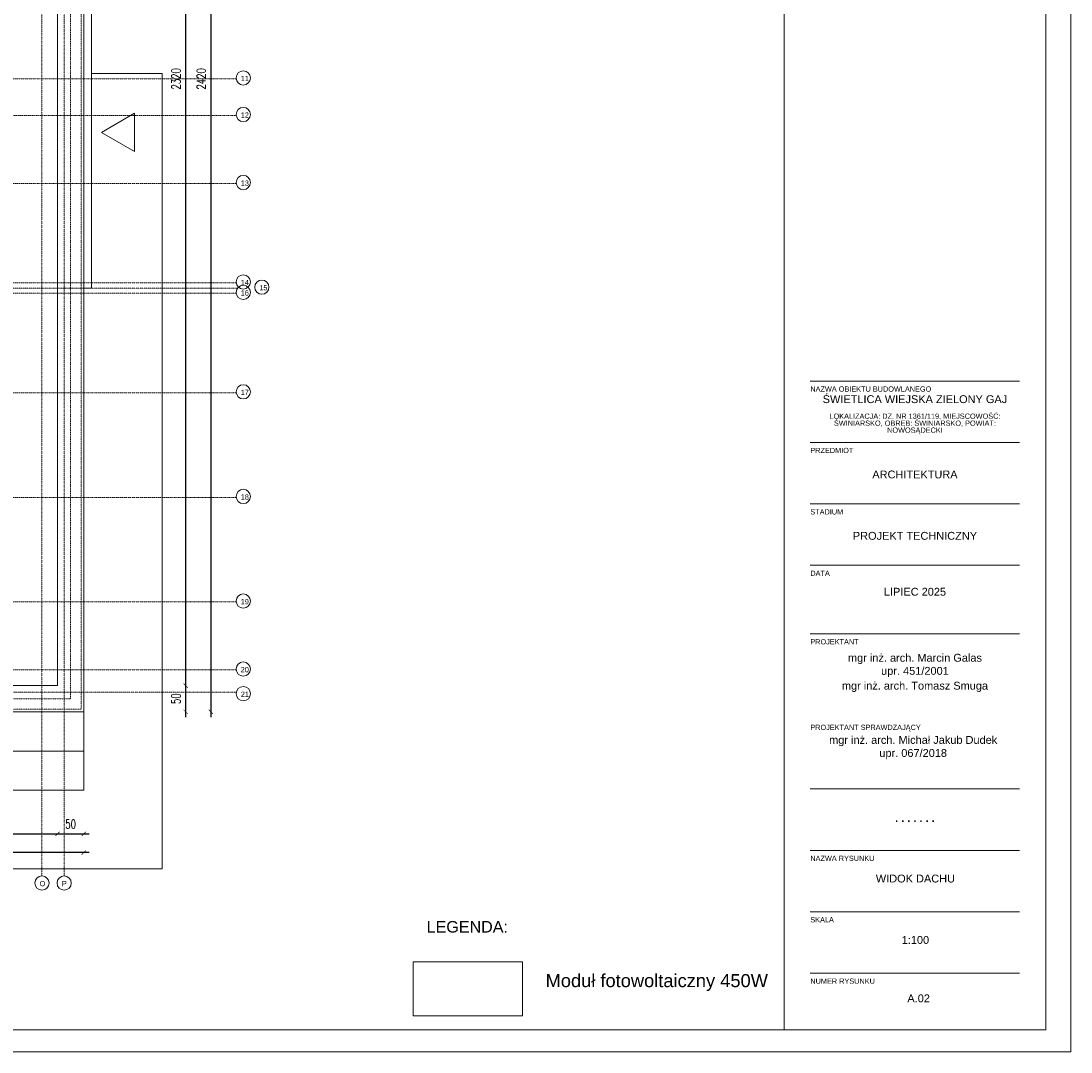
# Model space of a CAD drawing. Header units: millimetres. Extents: x -115268 to 140687, y -37779 to 24471.
# Tile 70 of 256: x 53840 to 55848, y -11877 to -9906. Entities that reach past the tile are written whole.
import ezdxf

# ---------------------------------------------------------------- set-up
doc = ezdxf.new("R2010")
doc.units = ezdxf.units.MM
doc.header["$PDMODE"] = 2
doc.header["$PDSIZE"] = 1
doc.linetypes.add('0.5_0.5', pattern=[10, 5, -5])
doc.linetypes.add('DASHDOT', pattern=[1, 0.5, -0.25, 0, -0.25])
doc.layers.get('0').update_dxf_attribs({"lineweight": 9})
for name, color, linetype, lineweight in [('A_CIENKA', 7, 'Continuous', 9), ('A_HATCH', 8, 'Continuous', 9), ('A_OSIE', 1, 'DASHDOT', 9), ('A_WIDOK', 253, 'Continuous', 9), ('\x9dciany', 7, 'Continuous', 9)]:
    doc.layers.add(name, color=color, linetype=linetype, lineweight=lineweight)
doc.layers.add('A_WYMIAR', color=253, linetype='Continuous', lineweight=5, transparency=0.2)
doc.layers.add('AX - OPISY', color=7, linetype='Continuous')
doc.layers.add('E_opis', color=7, linetype='Continuous')
doc.styles.add('Arial', font='arial.ttf')
doc.styles.add('ARIAL 1.0', font='arial.ttf')
doc.styles.add('romans 1-100', font='romans.shx', dxfattribs={"width": 0.7, "height": 17})
doc.dimstyles.new('___SKALA_1_100', dxfattribs={"dimscale": 10, "dimtxt": 17, "dimasz": 0.8, "dimexe": 2, "dimexo": 2, "dimgap": 1, "dimtad": 1, "dimdec": 4, "dimrnd": 0.5, "dimdsep": 46, "dimtxsty": 'romans 1-100', "dimblk": 'ARCHTICK', "dimcen": 0.1, "dimdle": 1, "dimse1": 1, "dimse2": 1, "dimadec": 0, "dimazin": 0, "dimtfac": 1, "dimtdec": 4, "dimtix": 1, "dimtmove": 0, "dimatfit": 3, "dimldrblk": 'ARCHTICK', "dimfxl": 6, "dimfxlon": 1, "dimtolj": 1, "dimarcsym": 0})

# ---------------------------------------------------------------- blocks, each defined once
blk = doc.blocks.new('METRYKA11')
for p, q in [((7511378.7, 5508935.2), (7511378.7, 5506025.2)), ((7511878.7, 5508935.2), (7511878.7, 5506025.2)), ((7511428.7, 5507265.3), (7511828.7, 5507265.3)), ((7511428.7, 5507147.9), (7511828.7, 5507147.9)), ((7511428.7, 5507030.5), (7511828.7, 5507030.5)), ((7511428.7, 5506913.2), (7511828.7, 5506913.2)), ((7511428.7, 5506782.2), (7511828.7, 5506782.2)), ((7511428.7, 5506485.6), (7511828.7, 5506485.6)), ((7511428.7, 5506368.2), (7511828.7, 5506368.2)), ((7511428.7, 5506250.9), (7511828.7, 5506250.9)), ((7511428.7, 5506133.5), (7511828.7, 5506133.5))]:
    blk.add_line(p, q)
at = {"ltscale": 80, "char_height": 10, "attachment_point": 1, "style": 'Arial'}
for s, insert, width in [('NAZWA OBIEKTU BUDOWLANEGO', (7511428.7, 5507255), 390.836), ('{\\fArial|b0|i0|c238|p34;PRZEDMIOT}', (7511428.7, 5507137.6), 135.734), ('{\\fArial|b0|i0|c238|p34;STADIUM}', (7511428.7, 5507020.2), 135.734), ('DATA', (7511428.7, 5506902.9), 135.734), ('{\\fArial|b0|i0|c238|p34;PROJEKTANT}', (7511428.7, 5506771.9), 135.734), ('PROJEKTANT SPRAWDZAJĄCY', (7511428.7, 5506608.3), 214.014), ('{\\fArial|b0|i0|c238|p34;NAZWA RYSUNKU}', (7511428.7, 5506357.9), 135.734), ('SKALA', (7511428.7, 5506240.5), 135.734), ('{\\fArial|b0|i0|c238|p34;NUMER RYSUNKU}', (7511428.7, 5506123.2), 135.734)]:
    blk.add_mtext(s, dxfattribs=dict(at, insert=insert, width=width))
at = {"char_height": 15, "width": 400, "attachment_point": 1, "style": 'Arial'}
for s, insert in [('\\pxsm0.8,qc;ŚWIETLICA WIEJSKA ZIELONY GAJ\\P\\psm0.6;\\P\\psm0.8;{\\H0.66667x;LOKALIZACJA: DZ. NR 1361/119, MIEJSCOWOŚĆ: ŚWINIARSKO, OBRĘB: ŚWINIARSKO, POWIAT: NOWOSĄDECKI}', (7511428.7, 5507238.1)), ('\\pxqc;ARCHITEKTURA', (7511428.7, 5507094.2)), ('\\pxqc;PROJEKT TECHNICZNY', (7511428.7, 5506976.9)), ('\\pxqc;LIPIEC 2025', (7511428.7, 5506870)), ('\\pxqc;{\\H0.2x;\\P\\P}mgr inż. arch. Marcin Galas\\Pupr. 451/2001{\\H0.20002x;\\P\\H0.6666x;\\P}mgr inż. arch. Tomasz Smuga', (7511428.7, 5506753.8)), ('\\pxqc;{\\H0.2x;\\P\\P}mgr inż. arch. Michał Jakub Dudek\\Pupr. 067/2018', (7511425.3, 5506596.8))]:
    blk.add_mtext(s, dxfattribs=dict(at, insert=insert))
at = {"insert": (7511428.7, 5506437.3), "char_height": 15, "width": 400, "attachment_point": 1}
blk.add_mtext('\\pxqc;{\\fArial|b1|i0|c238|p34;.^I.^I.^I.^I.^I.^I.}', dxfattribs=at)
blk = doc.blocks.new('_ArchTick')
at = {"color": 0, "linetype": 'ByBlock', "const_width": 0.15}
blk.add_lwpolyline([(-0.5, -0.5), (0.5, 0.5)], dxfattribs=at)
blk = doc.blocks.new('*D555')
at = {"layer": 'A_WYMIAR', "color": 0, "lineweight": -2, "transparency": 16777216}
blk.add_line((53970.4, -11495.8), (51580.4, -11495.8), dxfattribs=at)
at = {"layer": 'Defpoints', "color": 0, "transparency": 16777216}
for p in [(51590.4, -11226.7), (53960.4, -11226.7), (51590.4, -11495.8)]:
    blk.add_point(p, dxfattribs=at)
at = {"layer": 'A_WYMIAR', "color": 0, "lineweight": -2, "transparency": 16777216, "xscale": 8, "yscale": 8, "zscale": 8, "rotation": 180}
blk.add_blockref('_ArchTick', (51590.4, -11495.8), dxfattribs=at)
at = {"layer": 'A_WYMIAR', "color": 0, "lineweight": -2, "transparency": 16777216, "xscale": 8, "yscale": 8, "zscale": 8}
blk.add_blockref('_ArchTick', (53960.4, -11495.8), dxfattribs=at)
at = {"layer": 'A_WYMIAR', "color": 0, "transparency": 16777216, "insert": (52775.4, -11477.3), "char_height": 17, "attachment_point": 5, "style": 'romans 1-100'}
blk.add_mtext('\\A1;2370', dxfattribs=at)
blk = doc.blocks.new('*D562')
at = {"layer": 'A_WYMIAR', "color": 0, "lineweight": -2, "transparency": 16777216}
blk.add_line((53000.4, -11459.8), (53920.3, -11459.8), dxfattribs=at)
at = {"layer": 'Defpoints', "color": 0, "transparency": 16777216}
for p in [(53010.4, -11176.6), (53910.3, -11169.3), (53910.3, -11459.8)]:
    blk.add_point(p, dxfattribs=at)
at = {"layer": 'A_WYMIAR', "color": 0, "lineweight": -2, "transparency": 16777216, "xscale": 8, "yscale": 8, "zscale": 8, "rotation": 180}
blk.add_blockref('_ArchTick', (53010.4, -11459.8), dxfattribs=at)
at = {"layer": 'A_WYMIAR', "color": 0, "lineweight": -2, "transparency": 16777216, "xscale": 8, "yscale": 8, "zscale": 8}
blk.add_blockref('_ArchTick', (53910.3, -11459.8), dxfattribs=at)
at = {"layer": 'A_WYMIAR', "color": 0, "transparency": 16777216, "insert": (53460.3, -11441.3), "char_height": 17, "attachment_point": 5, "style": 'romans 1-100'}
blk.add_mtext('\\A1;900', dxfattribs=at)
blk = doc.blocks.new('*D563')
at = {"layer": 'A_WYMIAR', "color": 0, "lineweight": -2, "transparency": 16777216}
blk.add_line((53900.3, -11459.8), (53970.4, -11459.8), dxfattribs=at)
at = {"layer": 'Defpoints', "color": 0, "transparency": 16777216}
for p in [(53910.3, -11169.3), (53960.4, -11169.3), (53960.4, -11459.8)]:
    blk.add_point(p, dxfattribs=at)
at = {"layer": 'A_WYMIAR', "color": 0, "lineweight": -2, "transparency": 16777216, "xscale": 8, "yscale": 8, "zscale": 8, "rotation": 180}
blk.add_blockref('_ArchTick', (53910.3, -11459.8), dxfattribs=at)
at = {"layer": 'A_WYMIAR', "color": 0, "lineweight": -2, "transparency": 16777216, "xscale": 8, "yscale": 8, "zscale": 8}
blk.add_blockref('_ArchTick', (53960.4, -11459.8), dxfattribs=at)
at = {"layer": 'A_WYMIAR', "color": 0, "transparency": 16777216, "insert": (53935.3, -11441.3), "char_height": 17, "attachment_point": 5, "style": 'romans 1-100'}
blk.add_mtext('\\A1;50', dxfattribs=at)
blk = doc.blocks.new('*D572')
at = {"layer": 'A_WYMIAR', "color": 0, "lineweight": -2, "transparency": 16777216}
blk.add_line((54203.4, -8796.7), (54203.4, -11236.7), dxfattribs=at)
at = {"layer": 'Defpoints', "color": 0, "transparency": 16777216}
for p in [(53960.4, -8806.7), (53960.4, -11226.7), (54203.4, -11226.7)]:
    blk.add_point(p, dxfattribs=at)
at = {"layer": 'A_WYMIAR', "color": 0, "lineweight": -2, "transparency": 16777216, "xscale": 8, "yscale": 8, "zscale": 8}
for p, rotation in [((54203.4, -8806.7), 90), ((54203.4, -11226.7), 270)]:
    blk.add_blockref('_ArchTick', p, dxfattribs=dict(at, rotation=rotation))
at = {"layer": 'A_WYMIAR', "color": 0, "transparency": 16777216, "insert": (54184.9, -10016.7), "char_height": 17, "attachment_point": 5, "rotation": 90, "style": 'romans 1-100'}
blk.add_mtext('\\A1;2420', dxfattribs=at)
blk = doc.blocks.new('*D573')
at = {"layer": 'A_WYMIAR', "color": 0, "lineweight": -2, "transparency": 16777216}
blk.add_line((54155.2, -11236.7), (54155.2, -11166.6), dxfattribs=at)
at = {"layer": 'Defpoints', "color": 0, "transparency": 16777216}
for p in [(53910.3, -11176.6), (54155.2, -11176.6), (53897.9, -11226.7)]:
    blk.add_point(p, dxfattribs=at)
at = {"layer": 'A_WYMIAR', "color": 0, "lineweight": -2, "transparency": 16777216, "xscale": 8, "yscale": 8, "zscale": 8}
for p, rotation in [((54155.2, -11176.6), 90), ((54155.2, -11226.7), 270)]:
    blk.add_blockref('_ArchTick', p, dxfattribs=dict(at, rotation=rotation))
at = {"layer": 'A_WYMIAR', "color": 0, "transparency": 16777216, "insert": (54136.7, -11201.6), "char_height": 17, "attachment_point": 5, "rotation": 90, "style": 'romans 1-100'}
blk.add_mtext('\\A1;50', dxfattribs=at)
blk = doc.blocks.new('*D574')
at = {"layer": 'A_WYMIAR', "color": 0, "lineweight": -2, "transparency": 16777216}
blk.add_line((54155.2, -11186.6), (54155.2, -8846.8), dxfattribs=at)
at = {"layer": 'Defpoints', "color": 0, "transparency": 16777216}
for p in [(53910.3, -8856.8), (54155.2, -8856.8), (53910.3, -11176.6)]:
    blk.add_point(p, dxfattribs=at)
at = {"layer": 'A_WYMIAR', "color": 0, "lineweight": -2, "transparency": 16777216, "xscale": 8, "yscale": 8, "zscale": 8}
for p, rotation in [((54155.2, -8856.8), 90), ((54155.2, -11176.6), 270)]:
    blk.add_blockref('_ArchTick', p, dxfattribs=dict(at, rotation=rotation))
at = {"layer": 'A_WYMIAR', "color": 0, "transparency": 16777216, "insert": (54136.7, -10016.7), "char_height": 17, "attachment_point": 5, "rotation": 90, "style": 'romans 1-100'}
blk.add_mtext('\\A1;2320', dxfattribs=at)

msp = doc.modelspace()

# ---------------------------------------------------------------- linework, layer by layer
for p, q in [((55799.31832, -7718.90215), (55799.31832, -11834.47358)), ((53975.39926, -10006.67992), (54110.39926, -10006.67992)), ((53960.39926, -11376.67992), (53960.39926, -11226.67992)), ((53460.39926, -11301.67992), (53960.39926, -11301.67992)), ((53960.39926, -11376.67992), (53460.39926, -11376.67992)), ((55349.31832, -11608.78457), (55749.31832, -11608.78457)), ((55349.31832, -11726.15222), (55749.31832, -11726.15222))]:
    msp.add_line(p, q)
at = {"layer": 'A_CIENKA'}
for p, q in [((53975.39926, -10416.67992), (53960.39926, -10416.67992)), ((54110.39926, -11526.67992), (51261.47989, -11526.67992))]:
    msp.add_line(p, q, dxfattribs=at)
for points in [[(49907.66685, -7676.47358), (55847.66685, -7676.47358), (55847.66685, -11876.90215), (49907.66685, -11876.90215), (49907.66685, -7676.47358)], [(53975.39926, -10416.67992), (53975.39926, -8701.67992), (52375.39926, -8701.67992)], [(54799.08509, -11807.5216), (54589.78509, -11807.5216), (54589.78509, -11704.7463), (54799.08509, -11704.7463), (54799.08509, -11807.5216)]]:
    msp.add_lwpolyline(points, dxfattribs=at)
for points in [[(50162.23828, -7718.90215), (55799.31832, -7718.90215), (55799.31832, -11834.47358), (50162.23828, -11834.47358)], [(53994.00961, -10119.15506), (54057.39543, -10082.55925), (54057.39543, -10155.75088)]]:
    msp.add_lwpolyline(points, close=True, dxfattribs=at)
at = {"layer": 'A_CIENKA', "ltscale": 0.2}
msp.add_lwpolyline([(53210.39926, -8806.67992), (53960.39926, -8806.67992), (53960.39926, -11226.67992), (51590.39926, -11226.67992), (51590.39926, -8806.67992), (53210.39926, -8806.67992)], dxfattribs=at)
msp.add_lwpolyline([(51640.50891, -8856.78957), (53910.2896, -8856.78957), (53910.2896, -11176.57027), (51640.50891, -11176.57027)], close=True, dxfattribs=at)
at = {"layer": 'A_HATCH'}
msp.add_line((54110.39926, -10006.67992), (54110.39926, -11526.67992), dxfattribs=at)
at = {"layer": 'A_OSIE', "ltscale": 0.3, "transparency": 33554559}
for p, q in [((53880.39926, -8493.04361), (53880.39926, -11540.31623)), ((53922.89926, -8493.04361), (53922.89926, -11540.31623)), ((54251.73825, -10016.67992), (51350.77586, -10016.67992)), ((51350.77586, -10086.67992), (54251.73825, -10086.67992)), ((54251.73825, -10216.67992), (51350.77586, -10216.67992)), ((54251.73825, -10406.67992), (51350.77586, -10406.67992)), ((54254.43363, -10416.67992), (51350.77586, -10416.67992)), ((54251.73825, -10426.67992), (51350.77586, -10426.67992)), ((54251.73825, -10616.67992), (51350.77586, -10616.67992)), ((54251.73825, -10816.67992), (51350.77586, -10816.67992)), ((54251.73825, -11016.67992), (51350.77586, -11016.67992)), ((54251.73825, -11146.67992), (51350.77586, -11146.67992)), ((51350.77586, -11189.17992), (54252.10266, -11189.17992))]:
    msp.add_line(p, q, dxfattribs=at)
at = {"layer": 'A_WIDOK', "linetype": '0.5_0.5', "ltscale": 0.02}
for points in [[(51595.50891, -8811.78957), (53955.2896, -8811.78957), (53955.2896, -11221.57027), (51595.50891, -11221.57027)], [(51615.50891, -8831.78957), (53935.2896, -8831.78957), (53935.2896, -11201.57027), (51615.50891, -11201.57027)]]:
    msp.add_lwpolyline(points, close=True, dxfattribs=at)
at = {"layer": 'A_WYMIAR'}
for centre in [(54265.25617, -10014.96027), (54265.25617, -10084.96027), (54265.25617, -10214.96027), (54265.25617, -10404.96027), (54265.25617, -10424.96027), (54300.74176, -10414.96027), (54265.25617, -10614.96027), (54265.25617, -10814.96027), (54265.25617, -11014.96027), (54265.25617, -11144.96027), (54265.43838, -11191.98173), (53880.39926, -11553.9431), (53922.89926, -11553.9431)]:
    msp.add_circle(centre, 13.62687, dxfattribs=at)
at = {"layer": '\x9dciany'}
for p, q in [((53960.39926, -8806.67992), (53960.39926, -10416.67992)), ((53960.39926, -10416.67992), (53960.39926, -11226.67992))]:
    msp.add_line(p, q, dxfattribs=at)

# ---------------------------------------------------------------- block references
at = {"layer": 'A_CIENKA', "color": 3}
msp.add_blockref('METRYKA11', (-7456079.35123, -5517859.64615), dxfattribs=at)

# ---------------------------------------------------------------- texts
at = {"char_height": 15, "width": 400, "attachment_point": 1, "style": 'Arial'}
for s, insert in [('\\pxqc,t8;WIDOK DACHU', (55350.22311, -11537.85342)), ('\\pxqc;1:100', (55350.22311, -11655.22106)), ('\\pxqc;A.02', (55356.38966, -11766.83615))]:
    msp.add_mtext(s, dxfattribs=dict(at, insert=insert))
at = {"ltscale": 80, "char_height": 10, "width": 135.7340032, "attachment_point": 1, "style": 'Arial'}
for s, insert in [('SKALA', (55349.31832, -11619.10277)), ('{\\fArial|b0|i0|c238|p34;NUMER RYSUNKU}', (55349.31832, -11736.47041))]:
    msp.add_mtext(s, dxfattribs=dict(at, insert=insert))
at = {"layer": 'A_WYMIAR', "char_height": 10, "attachment_point": 1, "style": 'Arial'}
for s, insert in [('11', (54260.46694, -10011.00943)), ('12', (54260.46694, -10081.00943)), ('13', (54260.46694, -10211.00943)), ('14', (54260.46694, -10401.00943)), ('15', (54295.95253, -10411.00943)), ('16', (54260.46694, -10421.00943)), ('17', (54260.46694, -10611.00943)), ('18', (54260.46694, -10811.00943)), ('19', (54260.46694, -11011.00943)), ('20', (54260.46694, -11141.00943)), ('21', (54260.64915, -11188.03089)), (' O', (53872.1493, -11549.99226)), (' P', (53914.6493, -11549.99226))]:
    msp.add_mtext_dynamic_manual_height_columns(s, width=473.6976626, gutter_width=1.25, heights=[0], dxfattribs=dict(at, insert=insert))
at = {"layer": 'AX - OPISY', "color": 7, "style": 'ARIAL 1.0'}
msp.add_text('LEGENDA:', height=22, dxfattribs=at).set_placement((54615.89355, -11648.55695, 33.9))
at = {"layer": 'E_opis', "insert": (54843.24829, -11727.91361, 33.9), "char_height": 25, "width": 1001.2923743, "attachment_point": 1, "rotation": 359.99168038, "style": 'ARIAL 1.0'}
msp.add_mtext('Moduł fotowoltaiczny 450W\\P', dxfattribs=at)

# ---------------------------------------------------------------- dimensions: what is measured, and where the dimension line sits
at = {"layer": 'A_WYMIAR'}
for base, p1, p2, picture, middle in [((54203.35011, -11226.67992), (53960.39926, -8806.67992), (53960.39926, -11226.67992), '*D572', (54184.85011, -10016.67992)), ((54155.225993, -11176.570266), (53897.900464, -11226.679919), (53910.289603, -11176.570266), '*D573', (54136.725993, -11201.625093))]:
    dim = msp.add_linear_dim(base=base, p1=p1, p2=p2, angle=90, dimstyle='___SKALA_1_100', dxfattribs=at)
    dim.commit()
    dim.dimension.update_dxf_attribs({"geometry": picture, "text_midpoint": middle})
dim = msp.add_linear_dim(base=(54155.22599, -8856.78957), p1=(53910.2896, -11176.57027), p2=(53910.2896, -8856.78957), angle=90, dimstyle='___SKALA_1_100', override={"dimtmove": 1}, dxfattribs=at)
dim.commit()
dim.dimension.update_dxf_attribs({"geometry": '*D574', "text_midpoint": (54136.72599, -10016.67992)})
for base, p1, p2, picture, middle in [((53910.2896, -11459.77732), (53010.39926, -11176.57027), (53910.2896, -11169.31106), '*D562', (53460.34443, -11441.27732)), ((53960.39926, -11459.77732), (53910.2896, -11169.31106), (53960.39926, -11169.31106), '*D563', (53935.34443, -11441.27732))]:
    dim = msp.add_linear_dim(base=base, p1=p1, p2=p2, dimstyle='___SKALA_1_100', override={"dimtmove": 1}, dxfattribs=at)
    dim.commit()
    dim.dimension.update_dxf_attribs({"geometry": picture, "text_midpoint": middle})
dim = msp.add_linear_dim(base=(51590.39926, -11495.75765), p1=(53960.39926, -11226.67992), p2=(51590.39926, -11226.67992), dimstyle='___SKALA_1_100', dxfattribs=at)
dim.commit()
dim.dimension.update_dxf_attribs({"geometry": '*D555', "text_midpoint": (52775.39926, -11477.25765)})

doc.saveas('drawing.dxf')
